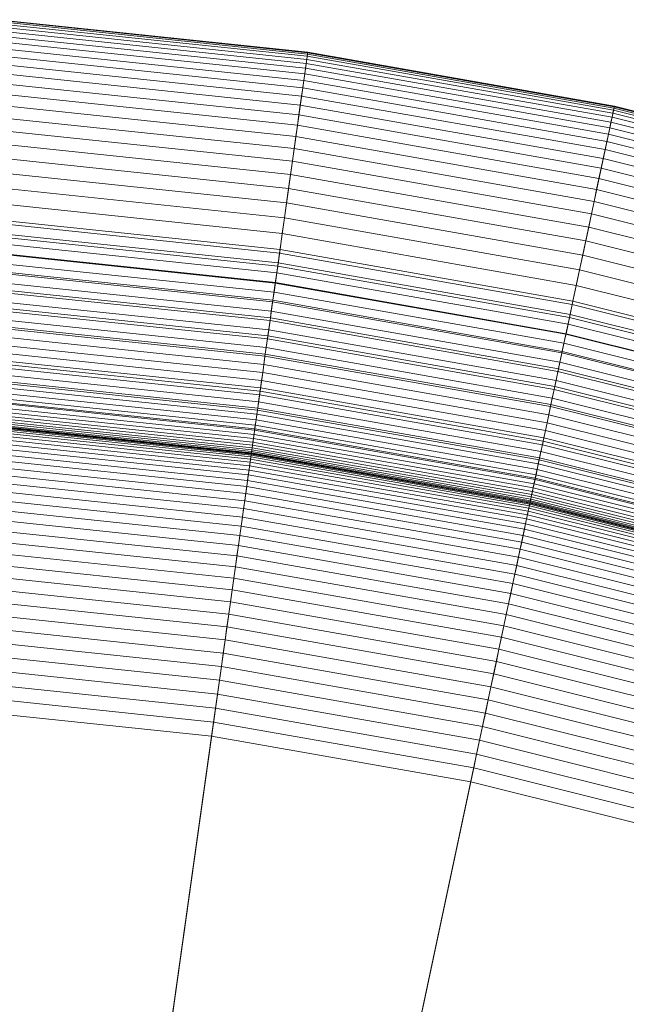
# Model space of a CAD drawing. Header units: millimetres. Extents: x -219 to 220, y -220 to 220.
# Tile 142 of 146: x 17 to 47, y 171 to 219. Entities that reach past the tile are written whole.
import ezdxf

# ---------------------------------------------------------------- set-up
doc = ezdxf.new("R2010")
doc.units = ezdxf.units.MM
doc.layers.add('LUCIDO_1', color=1, linetype='Continuous', lineweight=20, true_color=0xff0000)
doc.layers.add('Nessuna', color=7, linetype='Continuous', lineweight=9)

# ---------------------------------------------------------------- blocks, each defined once
blk = doc.blocks.new('Group-1')
at = {"layer": 'Nessuna', "color": 7, "linetype": 'Continuous', "lineweight": 9, "transparency": 33554687}
for points in [[(15.041, 209.447), (29.619, 207.915), (31.01, 217.818), (15.739, 219.423)], [(15.714, 219.069, -63.75), (30.961, 217.467, -63.75), (30.933, 217.27, -64.671), (15.7, 218.871, -64.671)], [(15.725, 219.224, -62.82), (30.983, 217.62, -62.82), (30.961, 217.467, -63.75), (15.714, 219.069, -63.75)], [(15.733, 219.334, -61.883), (30.998, 217.73, -61.883), (30.983, 217.62, -62.82), (15.725, 219.224, -62.82)], [(15.737, 219.401, -60.943), (31.007, 217.796, -60.943), (30.998, 217.73, -61.883), (15.733, 219.334, -61.883)], [(15.739, 219.423, -60), (31.01, 217.818, -60), (31.007, 217.796, -60.943), (15.737, 219.401, -60.943)], [(15.739, 219.423), (31.01, 217.818), (31.01, 217.818, -60), (15.739, 219.423, -60)], [(15.683, 218.63, -65.583), (30.9, 217.031, -65.583), (30.86, 216.749, -66.481), (15.663, 218.346, -66.481)], [(15.7, 218.871, -64.671), (30.933, 217.27, -64.671), (30.9, 217.031, -65.583), (15.683, 218.63, -65.583)], [(15.663, 218.346, -66.481), (30.86, 216.749, -66.481), (30.815, 216.426, -67.366), (15.641, 218.021, -67.366)], [(15.615, 217.654, -68.234), (30.764, 216.062, -68.234), (30.707, 215.657, -69.084), (15.587, 217.246, -69.084)], [(15.641, 218.021, -67.366), (30.815, 216.426, -67.366), (30.764, 216.062, -68.234), (15.615, 217.654, -68.234)], [(29.619, 207.915), (44.054, 205.37), (46.133, 215.151), (31.01, 217.818)], [(30.983, 217.62, -62.82), (46.091, 214.956, -62.82), (46.059, 214.805, -63.75), (30.961, 217.467, -63.75)], [(30.998, 217.73, -61.883), (46.114, 215.064, -61.883), (46.091, 214.956, -62.82), (30.983, 217.62, -62.82)], [(31.007, 217.796, -60.943), (46.128, 215.13, -60.943), (46.114, 215.064, -61.883), (30.998, 217.73, -61.883)], [(31.01, 217.818, -60), (46.133, 215.151, -60), (46.128, 215.13, -60.943), (31.007, 217.796, -60.943)], [(31.01, 217.818), (46.133, 215.151), (46.133, 215.151, -60), (31.01, 217.818, -60)], [(15.587, 217.246, -69.084), (30.707, 215.657, -69.084), (30.644, 215.214, -69.914), (15.555, 216.8, -69.914)], [(30.933, 217.27, -64.671), (46.018, 214.61, -64.671), (45.968, 214.374, -65.583), (30.9, 217.031, -65.583)], [(30.961, 217.467, -63.75), (46.059, 214.805, -63.75), (46.018, 214.61, -64.671), (30.933, 217.27, -64.671)], [(15.555, 216.8, -69.914), (30.644, 215.214, -69.914), (30.577, 214.732, -70.721), (15.521, 216.314, -70.721)], [(30.86, 216.749, -66.481), (45.908, 214.096, -66.481), (45.841, 213.776, -67.366), (30.815, 216.426, -67.366)], [(30.9, 217.031, -65.583), (45.968, 214.374, -65.583), (45.908, 214.096, -66.481), (30.86, 216.749, -66.481)], [(15.521, 216.314, -70.721), (30.577, 214.732, -70.721), (30.504, 214.213, -71.505), (15.485, 215.792, -71.505)], [(30.815, 216.426, -67.366), (45.841, 213.776, -67.366), (45.764, 213.417, -68.234), (30.764, 216.062, -68.234)], [(15.485, 215.792, -71.505), (30.504, 214.213, -71.505), (30.426, 213.658, -72.263), (15.446, 215.233, -72.263)], [(30.707, 215.657, -69.084), (45.679, 213.017, -69.084), (45.586, 212.579, -69.914), (30.644, 215.214, -69.914)], [(30.764, 216.062, -68.234), (45.764, 213.417, -68.234), (45.679, 213.017, -69.084), (30.707, 215.657, -69.084)], [(15.446, 215.233, -72.263), (30.426, 213.658, -72.263), (30.343, 213.068, -72.994), (15.404, 214.638, -72.994)], [(30.644, 215.214, -69.914), (45.586, 212.579, -69.914), (45.485, 212.103, -70.721), (30.577, 214.732, -70.721)], [(44.054, 205.37), (58.276, 201.824), (61.033, 211.436), (46.133, 215.151)], [(46.133, 215.151, -60), (61.033, 211.436, -60), (61.026, 211.415, -60.943), (46.128, 215.13, -60.943)], [(46.133, 215.151), (61.033, 211.436), (61.033, 211.436, -60), (46.133, 215.151, -60)], [(30.577, 214.732, -70.721), (45.485, 212.103, -70.721), (45.376, 211.591, -71.505), (30.504, 214.213, -71.505)], [(46.059, 214.805, -63.75), (60.935, 211.096, -63.75), (60.88, 210.905, -64.671), (46.018, 214.61, -64.671)], [(46.091, 214.956, -62.82), (60.977, 211.244, -62.82), (60.935, 211.096, -63.75), (46.059, 214.805, -63.75)], [(46.114, 215.064, -61.883), (61.008, 211.351, -61.883), (60.977, 211.244, -62.82), (46.091, 214.956, -62.82)], [(46.128, 215.13, -60.943), (61.026, 211.415, -60.943), (61.008, 211.351, -61.883), (46.114, 215.064, -61.883)], [(15.404, 214.638, -72.994), (30.343, 213.068, -72.994), (30.255, 212.445, -73.696), (15.36, 214.011, -73.696)], [(30.504, 214.213, -71.505), (45.376, 211.591, -71.505), (45.26, 211.042, -72.263), (30.426, 213.658, -72.263)], [(45.968, 214.374, -65.583), (60.813, 210.672, -65.583), (60.735, 210.399, -66.481), (45.908, 214.096, -66.481)], [(46.018, 214.61, -64.671), (60.88, 210.905, -64.671), (60.813, 210.672, -65.583), (45.968, 214.374, -65.583)], [(15.36, 214.011, -73.696), (30.255, 212.445, -73.696), (30.163, 211.79, -74.368), (15.314, 213.351, -74.368)], [(45.841, 213.776, -67.366), (60.645, 210.085, -67.366), (60.544, 209.732, -68.234), (45.764, 213.417, -68.234)], [(45.908, 214.096, -66.481), (60.735, 210.399, -66.481), (60.645, 210.085, -67.366), (45.841, 213.776, -67.366)], [(15.314, 213.351, -74.368), (30.163, 211.79, -74.368), (30.067, 211.104, -75.008), (15.266, 212.66, -75.008)], [(30.426, 213.658, -72.263), (45.26, 211.042, -72.263), (45.136, 210.46, -72.994), (30.343, 213.068, -72.994)], [(45.764, 213.417, -68.234), (60.544, 209.732, -68.234), (60.431, 209.339, -69.084), (45.679, 213.017, -69.084)], [(30.343, 213.068, -72.994), (45.136, 210.46, -72.994), (45.005, 209.844, -73.696), (30.255, 212.445, -73.696)], [(45.679, 213.017, -69.084), (60.431, 209.339, -69.084), (60.308, 208.909, -69.914), (45.586, 212.579, -69.914)], [(15.266, 212.66, -75.008), (30.067, 211.104, -75.008), (29.966, 210.389, -75.614), (15.215, 211.94, -75.614)], [(30.255, 212.445, -73.696), (45.005, 209.844, -73.696), (44.867, 209.197, -74.368), (30.163, 211.79, -74.368)], [(45.586, 212.579, -69.914), (60.308, 208.909, -69.914), (60.174, 208.441, -70.721), (45.485, 212.103, -70.721)], [(15.215, 211.94, -75.614), (29.966, 210.389, -75.614), (29.862, 209.647, -76.186), (15.163, 211.192, -76.186)], [(30.163, 211.79, -74.368), (44.867, 209.197, -74.368), (44.723, 208.52, -75.008), (30.067, 211.104, -75.008)], [(45.485, 212.103, -70.721), (60.174, 208.441, -70.721), (60.029, 207.937, -71.505), (45.376, 211.591, -71.505)], [(45.376, 211.591, -71.505), (60.029, 207.937, -71.505), (59.875, 207.398, -72.263), (45.26, 211.042, -72.263)], [(15.163, 211.192, -76.186), (29.862, 209.647, -76.186), (29.754, 208.878, -76.721), (15.109, 210.418, -76.721)], [(30.067, 211.104, -75.008), (44.723, 208.52, -75.008), (44.573, 207.814, -75.614), (29.966, 210.389, -75.614)], [(45.26, 211.042, -72.263), (59.875, 207.398, -72.263), (59.711, 206.826, -72.994), (45.136, 210.46, -72.994)], [(15.109, 210.418, -76.721), (29.754, 208.878, -76.721), (29.643, 208.086, -77.22), (15.053, 209.619, -77.22)], [(29.966, 210.389, -75.614), (44.573, 207.814, -75.614), (44.417, 207.08, -76.186), (29.862, 209.647, -76.186)], [(45.136, 210.46, -72.994), (59.711, 206.826, -72.994), (59.537, 206.221, -73.696), (45.005, 209.844, -73.696)], [(45.005, 209.844, -73.696), (59.537, 206.221, -73.696), (59.355, 205.585, -74.368), (44.867, 209.197, -74.368)], [(15.053, 209.619, -77.22), (29.643, 208.086, -77.22), (29.528, 207.271, -77.68), (14.996, 208.799, -77.68)], [(15.007, 208.958, -0.012), (29.55, 207.429, -0.012), (29.619, 207.915), (15.041, 209.447)], [(29.862, 209.647, -76.186), (44.417, 207.08, -76.186), (44.256, 206.321, -76.721), (29.754, 208.878, -76.721)], [(14.973, 208.47, -0.048), (29.482, 206.945, -0.048), (29.55, 207.429, -0.012), (15.007, 208.958, -0.012)], [(29.754, 208.878, -76.721), (44.256, 206.321, -76.721), (44.09, 205.539, -77.22), (29.643, 208.086, -77.22)], [(44.867, 209.197, -74.368), (59.355, 205.585, -74.368), (59.164, 204.919, -75.008), (44.723, 208.52, -75.008)], [(14.996, 208.799, -77.68), (29.528, 207.271, -77.68), (29.411, 206.436, -78.101), (14.937, 207.957, -78.101)], [(14.939, 207.984, -0.108), (29.414, 206.462, -0.108), (29.482, 206.945, -0.048), (14.973, 208.47, -0.048)], [(44.723, 208.52, -75.008), (59.164, 204.919, -75.008), (58.965, 204.225, -75.614), (44.573, 207.814, -75.614)], [(14.937, 207.957, -78.101), (29.411, 206.436, -78.101), (29.291, 205.582, -78.482), (14.877, 207.097, -78.482)], [(14.905, 207.501, -0.192), (29.347, 205.983, -0.192), (29.414, 206.462, -0.108), (14.939, 207.984, -0.108)], [(29.643, 208.086, -77.22), (44.09, 205.539, -77.22), (43.919, 204.734, -77.68), (29.528, 207.271, -77.68)], [(29.55, 207.429, -0.012), (43.952, 204.89, -0.012), (44.054, 205.37), (29.619, 207.915)], [(14.872, 207.023, -0.3), (29.281, 205.509, -0.3), (29.347, 205.983, -0.192), (14.905, 207.501, -0.192)], [(29.482, 206.945, -0.048), (43.85, 204.411, -0.048), (43.952, 204.89, -0.012), (29.55, 207.429, -0.012)], [(44.573, 207.814, -75.614), (58.965, 204.225, -75.614), (58.758, 203.505, -76.186), (44.417, 207.08, -76.186)], [(14.877, 207.097, -78.482), (29.291, 205.582, -78.482), (29.168, 204.711, -78.822), (14.815, 206.219, -78.822)], [(14.839, 206.552, -0.431), (29.215, 205.041, -0.431), (29.281, 205.509, -0.3), (14.872, 207.023, -0.3)], [(29.528, 207.271, -77.68), (43.919, 204.734, -77.68), (43.743, 203.909, -78.101), (29.411, 206.436, -78.101)], [(29.414, 206.462, -0.108), (43.749, 203.935, -0.108), (43.85, 204.411, -0.048), (29.482, 206.945, -0.048)], [(44.417, 207.08, -76.186), (58.758, 203.505, -76.186), (58.544, 202.759, -76.721), (44.256, 206.321, -76.721)], [(14.806, 206.087, -0.585), (29.15, 204.579, -0.585), (29.215, 205.041, -0.431), (14.839, 206.552, -0.431)], [(29.411, 206.436, -78.101), (43.743, 203.909, -78.101), (43.564, 203.065, -78.482), (29.291, 205.582, -78.482)], [(29.347, 205.983, -0.192), (43.648, 203.462, -0.192), (43.749, 203.935, -0.108), (29.414, 206.462, -0.108)], [(14.815, 206.219, -78.822), (29.168, 204.711, -78.822), (29.044, 203.825, -79.12), (14.753, 205.327, -79.12)], [(14.774, 205.63, -0.761), (29.086, 204.126, -0.761), (29.15, 204.579, -0.585), (14.806, 206.087, -0.585)], [(29.281, 205.509, -0.3), (43.549, 202.993, -0.3), (43.648, 203.462, -0.192), (29.347, 205.983, -0.192)], [(44.256, 206.321, -76.721), (58.544, 202.759, -76.721), (58.324, 201.99, -77.22), (44.09, 205.539, -77.22)], [(14.743, 205.182, -0.96), (29.024, 203.681, -0.96), (29.086, 204.126, -0.761), (14.774, 205.63, -0.761)], [(29.291, 205.582, -78.482), (43.564, 203.065, -78.482), (43.381, 202.205, -78.822), (29.168, 204.711, -78.822)], [(29.215, 205.041, -0.431), (43.45, 202.53, -0.431), (43.549, 202.993, -0.3), (29.281, 205.509, -0.3)], [(44.09, 205.539, -77.22), (58.324, 201.99, -77.22), (58.097, 201.199, -77.68), (43.919, 204.734, -77.68)], [(14.753, 205.327, -79.12), (29.044, 203.825, -79.12), (28.917, 202.926, -79.375), (14.69, 204.421, -79.375)], [(14.712, 204.745, -1.181), (28.963, 203.247, -1.181), (29.024, 203.681, -0.96), (14.743, 205.182, -0.96)], [(29.15, 204.579, -0.585), (43.353, 202.075, -0.585), (43.45, 202.53, -0.431), (29.215, 205.041, -0.431)], [(43.952, 204.89, -0.012), (58.141, 201.352, -0.012), (58.276, 201.824), (44.054, 205.37)], [(14.683, 204.319, -1.423), (28.903, 202.824, -1.423), (28.963, 203.247, -1.181), (14.712, 204.745, -1.181)], [(29.168, 204.711, -78.822), (43.381, 202.205, -78.822), (43.195, 201.33, -79.12), (29.044, 203.825, -79.12)], [(29.086, 204.126, -0.761), (43.258, 201.627, -0.761), (43.353, 202.075, -0.585), (29.15, 204.579, -0.585)], [(43.919, 204.734, -77.68), (58.097, 201.199, -77.68), (57.864, 200.388, -78.101), (43.743, 203.909, -78.101)], [(43.85, 204.411, -0.048), (58.006, 200.882, -0.048), (58.141, 201.352, -0.012), (43.952, 204.89, -0.012)], [(14.69, 204.421, -79.375), (28.917, 202.926, -79.375), (28.79, 202.016, -79.587), (14.626, 203.505, -79.587)], [(14.654, 203.905, -1.685), (28.845, 202.414, -1.685), (28.903, 202.824, -1.423), (14.683, 204.319, -1.423)], [(29.024, 203.681, -0.96), (43.165, 201.188, -0.96), (43.258, 201.627, -0.761), (29.086, 204.126, -0.761)], [(43.749, 203.935, -0.108), (57.872, 200.413, -0.108), (58.006, 200.882, -0.048), (43.85, 204.411, -0.048)], [(14.626, 203.505, -79.587), (28.79, 202.016, -79.587), (28.661, 201.098, -79.756), (14.561, 202.58, -79.756)], [(14.599, 203.119, -2.27), (28.736, 201.633, -2.27), (28.79, 202.016, -1.968), (14.626, 203.505, -1.968)], [(14.626, 203.505, -1.968), (28.79, 202.016, -1.968), (28.845, 202.414, -1.685), (14.654, 203.905, -1.685)], [(29.044, 203.825, -79.12), (43.195, 201.33, -79.12), (43.006, 200.442, -79.375), (28.917, 202.926, -79.375)], [(28.963, 203.247, -1.181), (43.074, 200.759, -1.181), (43.165, 201.188, -0.96), (29.024, 203.681, -0.96)], [(43.743, 203.909, -78.101), (57.864, 200.388, -78.101), (57.627, 199.559, -78.482), (43.564, 203.065, -78.482)], [(43.648, 203.462, -0.192), (57.738, 199.949, -0.192), (57.872, 200.413, -0.108), (43.749, 203.935, -0.108)], [(14.573, 202.748, -2.59), (28.684, 201.265, -2.59), (28.736, 201.633, -2.27), (14.599, 203.119, -2.27)], [(28.903, 202.824, -1.423), (42.985, 200.341, -1.423), (43.074, 200.759, -1.181), (28.963, 203.247, -1.181)], [(43.564, 203.065, -78.482), (57.627, 199.559, -78.482), (57.384, 198.713, -78.822), (43.381, 202.205, -78.822)], [(43.45, 202.53, -0.431), (57.476, 199.033, -0.431), (57.606, 199.488, -0.3), (43.549, 202.993, -0.3)], [(43.549, 202.993, -0.3), (57.606, 199.488, -0.3), (57.738, 199.949, -0.192), (43.648, 203.462, -0.192)], [(14.561, 202.58, -79.756), (28.661, 201.098, -79.756), (28.53, 200.172, -79.881), (14.496, 201.647, -79.881)], [(14.548, 202.393, -2.929), (28.635, 200.913, -2.929), (28.684, 201.265, -2.59), (14.573, 202.748, -2.59)], [(28.917, 202.926, -79.375), (43.006, 200.442, -79.375), (42.815, 199.543, -79.587), (28.79, 202.016, -79.587)], [(28.845, 202.414, -1.685), (42.899, 199.936, -1.685), (42.985, 200.341, -1.423), (28.903, 202.824, -1.423)], [(43.353, 202.075, -0.585), (57.348, 198.585, -0.585), (57.476, 199.033, -0.431), (43.45, 202.53, -0.431)], [(14.502, 201.736, -3.656), (28.543, 200.26, -3.656), (28.587, 200.578, -3.284), (14.524, 202.056, -3.284)], [(14.524, 202.056, -3.284), (28.587, 200.578, -3.284), (28.635, 200.913, -2.929), (14.548, 202.393, -2.929)], [(28.79, 202.016, -1.968), (42.815, 199.543, -1.968), (42.899, 199.936, -1.685), (28.845, 202.414, -1.685)], [(43.381, 202.205, -78.822), (57.384, 198.713, -78.822), (57.138, 197.853, -79.12), (43.195, 201.33, -79.12)], [(43.258, 201.627, -0.761), (57.221, 198.145, -0.761), (57.348, 198.585, -0.585), (43.353, 202.075, -0.585)], [(14.496, 201.647, -79.881), (28.53, 200.172, -79.881), (28.4, 199.242, -79.962), (14.43, 200.71, -79.962)], [(14.481, 201.435, -4.043), (28.501, 199.961, -4.043), (28.543, 200.26, -3.656), (14.502, 201.736, -3.656)], [(28.79, 202.016, -79.587), (42.815, 199.543, -79.587), (42.622, 198.636, -79.756), (28.661, 201.098, -79.756)], [(28.684, 201.265, -2.59), (42.658, 198.801, -2.59), (42.735, 199.165, -2.27), (28.736, 201.633, -2.27)], [(28.736, 201.633, -2.27), (42.735, 199.165, -2.27), (42.815, 199.543, -1.968), (28.79, 202.016, -1.968)], [(43.165, 201.188, -0.96), (57.098, 197.714, -0.96), (57.221, 198.145, -0.761), (43.258, 201.627, -0.761)], [(14.443, 200.891, -4.859), (28.425, 199.421, -4.859), (28.461, 199.681, -4.444), (14.461, 201.153, -4.444)], [(14.461, 201.153, -4.444), (28.461, 199.681, -4.444), (28.501, 199.961, -4.043), (14.481, 201.435, -4.043)], [(28.661, 201.098, -79.756), (42.622, 198.636, -79.756), (42.428, 197.722, -79.881), (28.53, 200.172, -79.881)], [(28.635, 200.913, -2.929), (42.584, 198.453, -2.929), (42.658, 198.801, -2.59), (28.684, 201.265, -2.59)], [(43.195, 201.33, -79.12), (57.138, 197.853, -79.12), (56.887, 196.981, -79.375), (43.006, 200.442, -79.375)], [(43.074, 200.759, -1.181), (56.977, 197.292, -1.181), (57.098, 197.714, -0.96), (43.165, 201.188, -0.96)], [(14.43, 200.71, -79.962), (28.4, 199.242, -79.962), (7.504, 50.562, -89.301), (3.957, 50.934, -89.301)], [(14.411, 200.429, -5.724), (28.361, 198.963, -5.724), (28.391, 199.182, -5.286), (14.426, 200.65, -5.286)], [(14.426, 200.65, -5.286), (28.391, 199.182, -5.286), (28.425, 199.421, -4.859), (14.443, 200.891, -4.859)], [(28.543, 200.26, -3.656), (42.447, 197.809, -3.656), (42.513, 198.122, -3.284), (28.587, 200.578, -3.284)], [(28.587, 200.578, -3.284), (42.513, 198.122, -3.284), (42.584, 198.453, -2.929), (28.635, 200.913, -2.929)], [(42.985, 200.341, -1.423), (56.859, 196.882, -1.423), (56.977, 197.292, -1.181), (43.074, 200.759, -1.181)], [(14.384, 200.055, -6.631), (28.308, 198.591, -6.631), (28.333, 198.766, -6.173), (14.397, 200.231, -6.173)], [(14.397, 200.231, -6.173), (28.333, 198.766, -6.173), (28.361, 198.963, -5.724), (14.411, 200.429, -5.724)], [(28.53, 200.172, -79.881), (42.428, 197.722, -79.881), (42.233, 196.803, -79.962), (28.4, 199.242, -79.962)], [(28.501, 199.961, -4.043), (42.384, 197.513, -4.043), (42.447, 197.809, -3.656), (28.543, 200.26, -3.656)], [(43.006, 200.442, -79.375), (56.887, 196.981, -79.375), (56.634, 196.098, -79.587), (42.815, 199.543, -79.587)], [(42.899, 199.936, -1.685), (56.745, 196.483, -1.685), (56.859, 196.882, -1.423), (42.985, 200.341, -1.423)], [(14.351, 199.58, -8.533), (28.242, 198.12, -8.533), (28.254, 198.203, -8.049), (14.357, 199.663, -8.049)], [(14.357, 199.663, -8.049), (28.254, 198.203, -8.049), (28.269, 198.309, -7.57), (14.365, 199.771, -7.57)], [(14.365, 199.771, -7.57), (28.269, 198.309, -7.57), (28.287, 198.439, -7.097), (14.374, 199.901, -7.097)], [(14.374, 199.901, -7.097), (28.287, 198.439, -7.097), (28.308, 198.591, -6.631), (14.384, 200.055, -6.631)], [(28.425, 199.421, -4.859), (42.27, 196.98, -4.859), (42.325, 197.237, -4.444), (28.461, 199.681, -4.444)], [(28.461, 199.681, -4.444), (42.325, 197.237, -4.444), (42.384, 197.513, -4.043), (28.501, 199.961, -4.043)], [(42.815, 199.543, -1.968), (56.634, 196.098, -1.968), (56.745, 196.483, -1.685), (42.899, 199.936, -1.685)], [(28.4, 199.242, -79.962), (42.233, 196.803, -79.962), (11.017, 49.942, -89.301), (7.504, 50.562, -89.301)], [(14.315, 199.058, -49.408), (28.169, 197.602, -49.408), (28.19, 197.749, -48.716), (14.325, 199.206, -48.716)], [(14.325, 199.206, -48.716), (28.19, 197.749, -48.716), (28.206, 197.864, -48.019), (14.333, 199.322, -48.019)], [(14.333, 199.322, -48.019), (28.206, 197.864, -48.019), (28.218, 197.947, -47.317), (14.339, 199.405, -47.317)], [(14.339, 199.405, -47.317), (28.218, 197.947, -47.317), (28.225, 197.996, -46.611), (14.342, 199.455, -46.611)], [(14.342, 199.455, -46.611), (28.225, 197.996, -46.611), (28.227, 198.013, -45.904), (14.344, 199.472, -45.904)], [(14.344, 199.484, -9.509), (28.229, 198.024, -9.509), (28.234, 198.06, -9.02), (14.347, 199.52, -9.02)], [(14.344, 199.472, -10), (28.227, 198.013, -10), (28.229, 198.024, -9.509), (14.344, 199.484, -9.509)], [(14.344, 199.472, -45.904), (28.227, 198.013, -45.904), (28.227, 198.013, -10), (14.344, 199.472, -10)], [(14.347, 199.52, -9.02), (28.234, 198.06, -9.02), (28.242, 198.12, -8.533), (14.351, 199.58, -8.533)], [(28.361, 198.963, -5.724), (42.174, 196.528, -5.724), (42.22, 196.743, -5.286), (28.391, 199.182, -5.286)], [(28.391, 199.182, -5.286), (42.22, 196.743, -5.286), (42.27, 196.98, -4.859), (28.425, 199.421, -4.859)], [(42.815, 199.543, -79.587), (56.634, 196.098, -79.587), (56.379, 195.206, -79.756), (42.622, 198.636, -79.756)], [(42.658, 198.801, -2.59), (56.425, 195.368, -2.59), (56.528, 195.726, -2.27), (42.735, 199.165, -2.27)], [(42.735, 199.165, -2.27), (56.528, 195.726, -2.27), (56.634, 196.098, -1.968), (42.815, 199.543, -1.968)], [(14.27, 198.42, -51.429), (28.08, 196.968, -51.429), (28.114, 197.211, -50.765), (14.287, 198.664, -50.765)], [(14.287, 198.664, -50.765), (28.114, 197.211, -50.765), (28.144, 197.422, -50.091), (14.302, 198.877, -50.091)], [(14.302, 198.877, -50.091), (28.144, 197.422, -50.091), (28.169, 197.602, -49.408), (14.315, 199.058, -49.408)], [(28.308, 198.591, -6.631), (42.096, 196.16, -6.631), (42.133, 196.333, -6.173), (28.333, 198.766, -6.173)], [(28.333, 198.766, -6.173), (42.133, 196.333, -6.173), (42.174, 196.528, -5.724), (28.361, 198.963, -5.724)], [(42.622, 198.636, -79.756), (56.379, 195.206, -79.756), (56.121, 194.308, -79.881), (42.428, 197.722, -79.881)], [(42.584, 198.453, -2.929), (56.327, 195.027, -2.929), (56.425, 195.368, -2.59), (42.658, 198.801, -2.59)], [(14.229, 197.839, -52.717), (27.999, 196.392, -52.717), (28.042, 196.695, -52.08), (14.251, 198.145, -52.08)], [(14.251, 198.145, -52.08), (28.042, 196.695, -52.08), (28.08, 196.968, -51.429), (14.27, 198.42, -51.429)], [(28.242, 198.12, -8.533), (41.997, 195.694, -8.533), (42.015, 195.776, -8.049), (28.254, 198.203, -8.049)], [(28.254, 198.203, -8.049), (42.015, 195.776, -8.049), (42.037, 195.882, -7.57), (28.269, 198.309, -7.57)], [(28.269, 198.309, -7.57), (42.037, 195.882, -7.57), (42.064, 196.01, -7.097), (28.287, 198.439, -7.097)], [(28.287, 198.439, -7.097), (42.064, 196.01, -7.097), (42.096, 196.16, -6.631), (28.308, 198.591, -6.631)], [(42.513, 198.122, -3.284), (56.234, 194.701, -3.284), (56.327, 195.027, -2.929), (42.584, 198.453, -2.929)], [(14.206, 197.504, -53.339), (27.952, 196.059, -53.339), (27.999, 196.392, -52.717), (14.229, 197.839, -52.717)], [(28.169, 197.602, -49.408), (41.888, 195.183, -49.408), (41.919, 195.328, -48.716), (28.19, 197.749, -48.716)], [(28.19, 197.749, -48.716), (41.919, 195.328, -48.716), (41.944, 195.442, -48.019), (28.206, 197.864, -48.019)], [(28.206, 197.864, -48.019), (41.944, 195.442, -48.019), (41.961, 195.523, -47.317), (28.218, 197.947, -47.317)], [(28.218, 197.947, -47.317), (41.961, 195.523, -47.317), (41.971, 195.572, -46.611), (28.225, 197.996, -46.611)], [(28.225, 197.996, -46.611), (41.971, 195.572, -46.611), (41.975, 195.588, -45.904), (28.227, 198.013, -45.904)], [(28.227, 198.013, -10), (41.975, 195.588, -10), (41.977, 195.6, -9.509), (28.229, 198.024, -9.509)], [(28.227, 198.013, -45.904), (41.975, 195.588, -45.904), (41.975, 195.588, -10), (28.227, 198.013, -10)], [(28.229, 198.024, -9.509), (41.977, 195.6, -9.509), (41.985, 195.636, -9.02), (28.234, 198.06, -9.02)], [(28.234, 198.06, -9.02), (41.985, 195.636, -9.02), (41.997, 195.694, -8.533), (28.242, 198.12, -8.533)], [(42.428, 197.722, -79.881), (56.121, 194.308, -79.881), (55.862, 193.405, -79.962), (42.233, 196.803, -79.962)], [(42.384, 197.513, -4.043), (56.062, 194.103, -4.043), (56.145, 194.393, -3.656), (42.447, 197.809, -3.656)], [(42.447, 197.809, -3.656), (56.145, 194.393, -3.656), (56.234, 194.701, -3.284), (42.513, 198.122, -3.284)], [(14.181, 197.14, -53.945), (27.902, 195.698, -53.945), (27.952, 196.059, -53.339), (14.206, 197.504, -53.339)], [(28.08, 196.968, -51.429), (41.755, 194.557, -51.429), (41.806, 194.797, -50.765), (28.114, 197.211, -50.765)], [(28.114, 197.211, -50.765), (41.806, 194.797, -50.765), (41.851, 195.005, -50.091), (28.144, 197.422, -50.091)], [(28.144, 197.422, -50.091), (41.851, 195.005, -50.091), (41.888, 195.183, -49.408), (28.169, 197.602, -49.408)], [(42.27, 196.98, -4.859), (55.912, 193.579, -4.859), (55.984, 193.831, -4.444), (42.325, 197.237, -4.444)], [(42.325, 197.237, -4.444), (55.984, 193.831, -4.444), (56.062, 194.103, -4.043), (42.384, 197.513, -4.043)], [(42.233, 196.803, -79.962), (55.862, 193.405, -79.962), (14.477, 49.079, -89.301), (11.017, 49.942, -89.301)], [(14.124, 196.329, -55.102), (27.788, 194.893, -55.102), (27.847, 195.309, -54.533), (14.153, 196.748, -54.533)], [(14.153, 196.748, -54.533), (27.847, 195.309, -54.533), (27.902, 195.698, -53.945), (14.181, 197.14, -53.945)], [(27.999, 196.392, -52.717), (41.634, 193.988, -52.717), (41.698, 194.287, -52.08), (28.042, 196.695, -52.08)], [(28.042, 196.695, -52.08), (41.698, 194.287, -52.08), (41.755, 194.557, -51.429), (28.08, 196.968, -51.429)], [(42.174, 196.528, -5.724), (55.784, 193.134, -5.724), (55.845, 193.346, -5.286), (42.22, 196.743, -5.286)], [(42.22, 196.743, -5.286), (55.845, 193.346, -5.286), (55.912, 193.579, -4.859), (42.27, 196.98, -4.859)], [(14.093, 195.883, -55.65), (27.726, 194.45, -55.65), (27.788, 194.893, -55.102), (14.124, 196.329, -55.102)], [(27.952, 196.059, -53.339), (41.565, 193.659, -53.339), (41.634, 193.988, -52.717), (27.999, 196.392, -52.717)], [(42.096, 196.16, -6.631), (55.681, 192.773, -6.631), (55.73, 192.943, -6.173), (42.133, 196.333, -6.173)], [(42.133, 196.333, -6.173), (55.73, 192.943, -6.173), (55.784, 193.134, -5.724), (42.174, 196.528, -5.724)], [(14.06, 195.413, -56.176), (27.661, 193.983, -56.176), (27.726, 194.45, -55.65), (14.093, 195.883, -55.65)], [(27.902, 195.698, -53.945), (41.489, 193.302, -53.945), (41.565, 193.659, -53.339), (27.952, 196.059, -53.339)], [(41.997, 195.694, -8.533), (55.55, 192.315, -8.533), (55.573, 192.396, -8.049), (42.015, 195.776, -8.049)], [(42.015, 195.776, -8.049), (55.573, 192.396, -8.049), (55.602, 192.499, -7.57), (42.037, 195.882, -7.57)], [(42.037, 195.882, -7.57), (55.602, 192.499, -7.57), (55.638, 192.625, -7.097), (42.064, 196.01, -7.097)], [(42.064, 196.01, -7.097), (55.638, 192.625, -7.097), (55.681, 192.773, -6.631), (42.096, 196.16, -6.631)], [(14.025, 194.917, -56.68), (27.592, 193.492, -56.68), (27.661, 193.983, -56.176), (14.06, 195.413, -56.176)], [(27.788, 194.893, -55.102), (41.32, 192.507, -55.102), (41.407, 192.918, -54.533), (27.847, 195.309, -54.533)], [(27.847, 195.309, -54.533), (41.407, 192.918, -54.533), (41.489, 193.302, -53.945), (27.902, 195.698, -53.945)], [(41.888, 195.183, -49.408), (55.405, 191.812, -49.408), (55.446, 191.956, -48.716), (41.919, 195.328, -48.716)], [(41.919, 195.328, -48.716), (55.446, 191.956, -48.716), (55.479, 192.067, -48.019), (41.944, 195.442, -48.019)], [(41.944, 195.442, -48.019), (55.479, 192.067, -48.019), (55.501, 192.147, -47.317), (41.961, 195.523, -47.317)], [(41.961, 195.523, -47.317), (55.501, 192.147, -47.317), (55.515, 192.195, -46.611), (41.971, 195.572, -46.611)], [(41.971, 195.572, -46.611), (55.515, 192.195, -46.611), (55.52, 192.211, -45.904), (41.975, 195.588, -45.904)], [(41.975, 195.588, -10), (55.52, 192.211, -10), (55.523, 192.223, -9.509), (41.977, 195.6, -9.509)], [(41.975, 195.588, -45.904), (55.52, 192.211, -45.904), (55.52, 192.211, -10), (41.975, 195.588, -10)], [(41.977, 195.6, -9.509), (55.523, 192.223, -9.509), (55.533, 192.258, -9.02), (41.985, 195.636, -9.02)], [(41.985, 195.636, -9.02), (55.533, 192.258, -9.02), (55.55, 192.315, -8.533), (41.997, 195.694, -8.533)], [(13.989, 194.399, -57.16), (27.519, 192.977, -57.16), (27.592, 193.492, -56.68), (14.025, 194.917, -56.68)], [(27.726, 194.45, -55.65), (41.227, 192.07, -55.65), (41.32, 192.507, -55.102), (27.788, 194.893, -55.102)], [(41.755, 194.557, -51.429), (55.229, 191.198, -51.429), (55.297, 191.433, -50.765), (41.806, 194.797, -50.765)], [(41.806, 194.797, -50.765), (55.297, 191.433, -50.765), (55.355, 191.638, -50.091), (41.851, 195.005, -50.091)], [(41.851, 195.005, -50.091), (55.355, 191.638, -50.091), (55.405, 191.812, -49.408), (41.888, 195.183, -49.408)], [(13.951, 193.859, -57.615), (27.444, 192.441, -57.615), (27.519, 192.977, -57.16), (13.989, 194.399, -57.16)], [(27.661, 193.983, -56.176), (41.129, 191.608, -56.176), (41.227, 192.07, -55.65), (27.726, 194.45, -55.65)], [(41.634, 193.988, -52.717), (55.069, 190.638, -52.717), (55.153, 190.933, -52.08), (41.698, 194.287, -52.08)], [(41.698, 194.287, -52.08), (55.153, 190.933, -52.08), (55.229, 191.198, -51.429), (41.755, 194.557, -51.429)], [(13.912, 193.298, -58.043), (27.366, 191.884, -58.043), (27.444, 192.441, -57.615), (13.951, 193.859, -57.615)], [(27.592, 193.492, -56.68), (41.025, 191.123, -56.68), (41.129, 191.608, -56.176), (27.661, 193.983, -56.176)], [(41.565, 193.659, -53.339), (54.976, 190.315, -53.339), (55.069, 190.638, -52.717), (41.634, 193.988, -52.717)], [(13.871, 192.718, -58.445), (27.285, 191.308, -58.445), (27.366, 191.884, -58.043), (13.912, 193.298, -58.043)], [(55.862, 193.405, -79.962), (69.221, 189.064, -79.962), (17.87, 47.977, -89.301), (14.477, 49.079, -89.301)], [(27.519, 192.977, -57.16), (40.917, 190.615, -57.16), (41.025, 191.123, -56.68), (27.592, 193.492, -56.68)], [(41.407, 192.918, -54.533), (54.767, 189.587, -54.533), (54.876, 189.965, -53.945), (41.489, 193.302, -53.945)], [(41.489, 193.302, -53.945), (54.876, 189.965, -53.945), (54.976, 190.315, -53.339), (41.565, 193.659, -53.339)], [(27.444, 192.441, -57.615), (40.805, 190.085, -57.615), (40.917, 190.615, -57.16), (27.519, 192.977, -57.16)], [(41.32, 192.507, -55.102), (54.651, 189.183, -55.102), (54.767, 189.587, -54.533), (41.407, 192.918, -54.533)], [(13.829, 192.119, -58.819), (27.201, 190.714, -58.819), (27.285, 191.308, -58.445), (13.871, 192.718, -58.445)], [(27.366, 191.884, -58.043), (40.688, 189.535, -58.043), (40.805, 190.085, -57.615), (27.444, 192.441, -57.615)], [(41.227, 192.07, -55.65), (54.528, 188.753, -55.65), (54.651, 189.183, -55.102), (41.32, 192.507, -55.102)], [(13.786, 191.503, -59.164), (27.115, 190.102, -59.164), (27.201, 190.714, -58.819), (13.829, 192.119, -58.819)], [(27.285, 191.308, -58.445), (40.567, 188.966, -58.445), (40.688, 189.535, -58.043), (27.366, 191.884, -58.043)], [(41.129, 191.608, -56.176), (54.398, 188.3, -56.176), (54.528, 188.753, -55.65), (41.227, 192.07, -55.65)], [(13.742, 190.872, -59.48), (27.027, 189.476, -59.48), (27.115, 190.102, -59.164), (13.786, 191.503, -59.164)], [(41.025, 191.123, -56.68), (54.261, 187.823, -56.68), (54.398, 188.3, -56.176), (41.129, 191.608, -56.176)], [(13.697, 190.227, -59.766), (26.937, 188.835, -59.766), (27.027, 189.476, -59.48), (13.742, 190.872, -59.48)], [(27.201, 190.714, -58.819), (40.442, 188.379, -58.819), (40.567, 188.966, -58.445), (27.285, 191.308, -58.445)], [(40.917, 190.615, -57.16), (54.118, 187.323, -57.16), (54.261, 187.823, -56.68), (41.025, 191.123, -56.68)], [(27.115, 190.102, -59.164), (40.314, 187.775, -59.164), (40.442, 188.379, -58.819), (27.201, 190.714, -58.819)], [(40.805, 190.085, -57.615), (53.969, 186.803, -57.615), (54.118, 187.323, -57.16), (40.917, 190.615, -57.16)], [(13.651, 189.569, -60.02), (26.845, 188.182, -60.02), (26.937, 188.835, -59.766), (13.697, 190.227, -59.766)], [(27.027, 189.476, -59.48), (40.182, 187.156, -59.48), (40.314, 187.775, -59.164), (27.115, 190.102, -59.164)], [(40.688, 189.535, -58.043), (53.814, 186.262, -58.043), (53.969, 186.803, -57.615), (40.805, 190.085, -57.615)], [(13.604, 188.9, -60.244), (26.752, 187.518, -60.244), (26.845, 188.182, -60.02), (13.651, 189.569, -60.02)], [(26.937, 188.835, -59.766), (40.048, 186.524, -59.766), (40.182, 187.156, -59.48), (27.027, 189.476, -59.48)], [(40.567, 188.966, -58.445), (53.654, 185.703, -58.445), (53.814, 186.262, -58.043), (40.688, 189.535, -58.043)], [(69.221, 189.064, -79.962), (82.245, 183.802, -79.962), (21.177, 46.641, -89.301), (17.87, 47.977, -89.301)], [(40.442, 188.379, -58.819), (53.488, 185.126, -58.819), (53.654, 185.703, -58.445), (40.567, 188.966, -58.445)], [(13.557, 188.221, -60.435), (26.657, 186.844, -60.435), (26.752, 187.518, -60.244), (13.604, 188.9, -60.244)], [(26.845, 188.182, -60.02), (39.911, 185.878, -60.02), (40.048, 186.524, -59.766), (26.937, 188.835, -59.766)], [(13.509, 187.533, -60.595), (26.561, 186.161, -60.595), (26.657, 186.844, -60.435), (13.557, 188.221, -60.435)], [(26.752, 187.518, -60.244), (39.771, 185.222, -60.244), (39.911, 185.878, -60.02), (26.845, 188.182, -60.02)], [(40.314, 187.775, -59.164), (53.318, 184.533, -59.164), (53.488, 185.126, -58.819), (40.442, 188.379, -58.819)], [(13.46, 186.839, -60.721), (26.465, 185.472, -60.721), (26.561, 186.161, -60.595), (13.509, 187.533, -60.595)], [(26.657, 186.844, -60.435), (39.63, 184.556, -60.435), (39.771, 185.222, -60.244), (26.752, 187.518, -60.244)], [(40.182, 187.156, -59.48), (53.144, 183.925, -59.48), (53.318, 184.533, -59.164), (40.314, 187.775, -59.164)], [(40.048, 186.524, -59.766), (52.965, 183.303, -59.766), (53.144, 183.925, -59.48), (40.182, 187.156, -59.48)], [(13.411, 186.14, -60.815), (26.367, 184.778, -60.815), (26.465, 185.472, -60.721), (13.46, 186.839, -60.721)], [(26.561, 186.161, -60.595), (39.486, 183.882, -60.595), (39.63, 184.556, -60.435), (26.657, 186.844, -60.435)], [(39.911, 185.878, -60.02), (52.784, 182.669, -60.02), (52.965, 183.303, -59.766), (40.048, 186.524, -59.766)], [(13.362, 185.437, -60.875), (26.269, 184.081, -60.875), (26.367, 184.778, -60.815), (13.411, 186.14, -60.815)], [(26.465, 185.472, -60.721), (39.342, 183.202, -60.721), (39.486, 183.882, -60.595), (26.561, 186.161, -60.595)], [(39.771, 185.222, -60.244), (52.599, 182.024, -60.244), (52.784, 182.669, -60.02), (39.911, 185.878, -60.02)], [(3.957, 50.934, -69.262), (7.504, 50.562, -69.262), (26.269, 184.081, -60.875), (13.362, 185.437, -60.875)], [(26.367, 184.778, -60.815), (39.196, 182.516, -60.815), (39.342, 183.202, -60.721), (26.465, 185.472, -60.721)], [(39.63, 184.556, -60.435), (52.411, 181.369, -60.435), (52.599, 182.024, -60.244), (39.771, 185.222, -60.244)], [(26.269, 184.081, -60.875), (39.05, 181.827, -60.875), (39.196, 182.516, -60.815), (26.367, 184.778, -60.815)], [(39.486, 183.882, -60.595), (52.221, 180.707, -60.595), (52.411, 181.369, -60.435), (39.63, 184.556, -60.435)], [(7.504, 50.562, -69.262), (11.017, 49.942, -69.262), (39.05, 181.827, -60.875), (26.269, 184.081, -60.875)], [(82.245, 183.802, -79.962), (94.87, 177.645, -79.962), (24.382, 45.078, -89.301), (21.177, 46.641, -89.301)], [(39.342, 183.202, -60.721), (52.029, 180.038, -60.721), (52.221, 180.707, -60.595), (39.486, 183.882, -60.595)], [(39.196, 182.516, -60.815), (51.836, 179.365, -60.815), (52.029, 180.038, -60.721), (39.342, 183.202, -60.721)], [(39.05, 181.827, -60.875), (51.642, 178.687, -60.875), (51.836, 179.365, -60.815), (39.196, 182.516, -60.815)], [(11.017, 49.942, -69.262), (14.477, 49.079, -69.262), (51.642, 178.687, -60.875), (39.05, 181.827, -60.875)], [(14.477, 49.079, -69.262), (17.87, 47.977, -69.262), (63.985, 174.677, -60.875), (51.642, 178.687, -60.875)], [(94.87, 177.645, -79.962), (107.034, 170.622, -79.962), (27.471, 43.294, -89.301), (24.382, 45.078, -89.301)], [(17.87, 47.977, -69.262), (21.177, 46.641, -69.262), (76.017, 169.816, -60.875), (63.985, 174.677, -60.875)]]:
    blk.add_3dface(points, dxfattribs=at)

msp = doc.modelspace()

# ---------------------------------------------------------------- block references
at = {"layer": 'LUCIDO_1', "color": 7, "transparency": 33554687}
msp.add_blockref('Group-1', (0, 0), dxfattribs=at)

doc.saveas('drawing.dxf')
